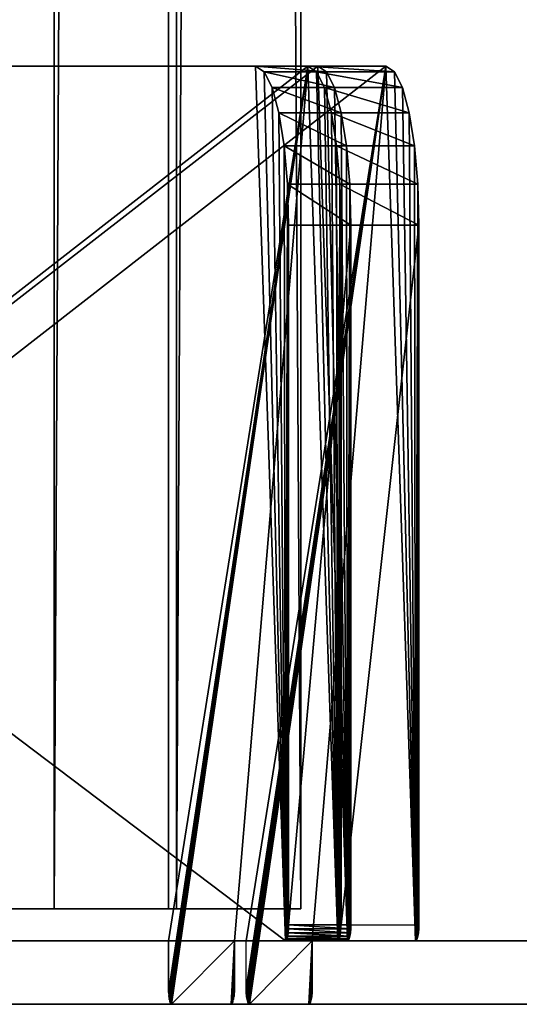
# Model space of a CAD drawing. Extents: x -49 to 1229, y -1056 to 1083.
# Tile 26 of 146: x 559 to 590, y -736 to -674. Entities that reach past the tile are written whole.
import ezdxf

# ---------------------------------------------------------------- set-up
doc = ezdxf.new("R2010")
doc.units = 0
doc.header["$LTSCALE"] = 25.4
doc.layers.get('0').update_dxf_attribs({"color": 13, "linetype": 'CONTINUOUS'})
doc.layers.add('STEEL', color=32, linetype='CONTINUOUS')
doc.layers.add('WOOD', color=32, linetype='CONTINUOUS')

# ---------------------------------------------------------------- blocks, each defined once
blk = doc.blocks.new('LVI293_01_01_03')
at = {"color": 252}
mesh = blk.add_polyface(dxfattribs=at)
corners = [(-4, -2.024, 14.99), (-4, -8.897, -33.222), (-4, -9.789, 16.012), (-4, -7.988, -28.305), (-4, 10.696, -31.759), (-4, 5.211, 11.993), (-4, 11.424, 7.225), (-4, -8.897, -1036.653), (-4, -2.024, -1084.864), (-4, -9.789, -1085.886), (-4, -7.988, -1041.569), (-4, 10.696, -1038.115), (-4, 5.211, -1081.867), (-4, 11.424, -1077.1), (-4, -19.015, -629.139), (-4, -20.289, -968.99), (-4, -20.946, -630.322), (-4, -14.289, -968.99), (-4, -16.868, -628.421), (-4, 23.415, -739.649), (-4, 32.862, -712.971), (-4, 48.068, -689.103), (-4, 68.253, -669.266), (-4, 92.384, -654.479), (-4, 203.822, -597.707), (-4, 359.105, -544.698), (-4, -14.289, -990.99), (-4, 20.211, -767.768), (-4, 9.787, -1033.199), (-4, 16.192, -1070.886), (-4, 19.189, -1063.651), (-4, 20.211, -1055.886), (-4, 119.222, -645.499), (-4, 208.822, -597.707), (-4, 208.822, -616.707), (-4, -20.946, -439.552), (-4, -20.289, -100.884), (-4, -19.015, -440.735), (-4, -20.289, -78.884), (-4, -14.289, -100.884), (-4, -16.868, -441.453), (-4, 23.415, -330.225), (-4, 32.862, -356.903), (-4, 48.068, -380.772), (-4, 68.253, -400.608), (-4, 92.384, -415.395), (-4, 203.822, -472.167), (-4, 359.105, -525.176), (-4, -14.289, -78.884), (-4, 20.211, -302.107), (-4, 9.787, -36.676), (-4, 16.192, 1.012), (-4, 19.189, -6.223), (-4, 20.211, -13.988), (-4, 119.222, -424.375), (-4, 203.822, -453.167), (-4, 208.822, -472.167), (-4, -24.789, 15.012), (-4, -24.533, -433.921), (-4, -24.789, -431.672), (-4, -24.755, 15.271), (-4, -24.655, 15.512), (-4, -24.496, 15.719), (-4, -23.777, -436.056), (-4, -24.289, 15.878), (-4, -24.048, 15.978), (-4, -23.789, 16.012), (-4, -22.56, -437.965), (-4, -24.533, -635.953), (-4, -24.789, -1084.886), (-4, -24.789, -638.202), (-4, -24.755, -1085.145), (-4, -24.655, -1085.386), (-4, -24.496, -1085.594), (-4, -23.777, -633.819), (-4, -24.289, -1085.752), (-4, -24.048, -1085.852), (-4, -23.789, -1085.886), (-4, -20.289, -990.99), (-4, -22.56, -631.909), (-4, 365.128, -518.049), (-4, 366.259, -531.334), (-4, 365.102, -529.172), (-4, 386.647, -522.623), (-4, 366.856, -533.711), (-4, 366.856, -536.163), (-4, 208.822, -453.167), (-4, 402.95, -484.683), (-4, 366.375, -512.18), (-4, 361.414, -525.998), (-4, 363.454, -527.358), (-4, 387.895, -516.754), (-4, 387.895, -553.12), (-4, 402.95, -585.191), (-4, 203.822, -616.707), (-4, 366.375, -557.694), (-4, 361.414, -543.876), (-4, 365.128, -551.826), (-4, 363.454, -542.517), (-4, 365.102, -540.702), (-4, 409.557, -486.894), (-4, 409.557, -582.98), (-4, 415.498, -579.34), (-4, 415.498, -490.535), (-4, 420.468, -574.456), (-4, 420.468, -495.419), (-4, 424.212, -568.579), (-4, 424.212, -501.295), (-4, 426.538, -562.011), (-4, 426.538, -507.863), (-4, 427.327, -555.088), (-4, 427.327, -514.786), (-4, 366.259, -538.541), (-4, 386.647, -547.252)]
mesh.append_faces([[corners[k] for k in face] for face in [(30, 27, 31), (49, 52, 53), (57, 58, 59), (68, 69, 70), (110, 109, 111)]], dxfattribs={"vtx0": -1, "color": 252})
mesh.append_faces([[corners[k] for k in face] for face in [(0, 1, 2), (1, 0, 3), (3, 0, 4), (8, 11, 12), (12, 11, 13), (14, 15, 16), (15, 14, 17), (19, 18, 20), (20, 18, 21), (21, 18, 22), (22, 18, 23), (17, 19, 26), (7, 27, 28), (28, 27, 11), (13, 27, 29), (29, 27, 30), (23, 24, 32), (24, 25, 33), (33, 25, 34), (35, 36, 37), (36, 35, 38), (37, 39, 40), (40, 46, 47), (41, 48, 49), (46, 54, 55), (58, 62, 63), (63, 38, 67), (67, 38, 35), (38, 2, 48), (69, 68, 71), (71, 68, 72), (72, 68, 73), (73, 74, 75), (75, 74, 76), (76, 74, 77), (77, 78, 9), (78, 16, 15), (81, 83, 84), (84, 83, 85), (86, 87, 56), (47, 88, 89), (89, 80, 90), (90, 80, 82), (88, 87, 91), (32, 34, 93), (34, 32, 94), (94, 32, 24), (95, 96, 97), (93, 100, 101), (101, 100, 102), (102, 103, 104), (104, 105, 106), (106, 107, 108), (108, 109, 110), (112, 97, 99), (97, 112, 113), (113, 91, 92)]], dxfattribs={"vtx0": -1, "vtx1": -1, "color": 252})
mesh.append_faces([[corners[k] for k in face] for face in [(17, 18, 19), (23, 18, 24), (26, 27, 7), (26, 7, 9), (11, 27, 13), (40, 39, 41), (40, 45, 46), (49, 48, 1), (1, 48, 2), (49, 4, 6), (63, 66, 38), (77, 74, 78), (56, 87, 88), (56, 88, 47), (91, 87, 92), (93, 34, 95), (95, 34, 25), (93, 92, 87), (113, 85, 83)]], dxfattribs={"vtx0": -1, "vtx1": -1, "vtx2": -1, "color": 252})
mesh.append_faces([[corners[k] for k in face] for face in [(4, 0, 5), (4, 5, 6), (7, 8, 9), (8, 7, 10), (8, 10, 11), (17, 14, 18), (24, 18, 25), (26, 19, 27), (37, 36, 39), (40, 41, 42), (40, 42, 43), (40, 43, 44), (40, 44, 45), (41, 39, 48), (49, 1, 50), (49, 50, 4), (49, 6, 51), (49, 51, 52), (46, 45, 54), (47, 46, 56), (58, 57, 60), (58, 60, 61), (58, 61, 62), (63, 62, 64), (63, 64, 65), (63, 65, 66), (38, 66, 2), (73, 68, 74), (78, 74, 79), (78, 79, 16), (9, 78, 26), (80, 81, 82), (81, 80, 83), (54, 86, 55), (86, 54, 87), (89, 88, 80), (95, 25, 96), (97, 96, 98), (97, 98, 99), (93, 95, 92), (93, 87, 100), (102, 100, 103), (104, 103, 105), (106, 105, 107), (108, 107, 109), (113, 112, 85), (113, 83, 91)]], dxfattribs={"vtx0": -1, "vtx2": -1, "color": 252})
mesh = blk.add_polyface(dxfattribs=at)
corners = [(0, -2.024, -1084.864), (0, -8.897, -1036.653), (0, -9.789, -1085.886), (0, -7.988, -1041.569), (0, 10.696, -1038.115), (0, 5.211, -1081.867), (0, 11.424, -1077.1), (0, -8.897, -33.222), (0, -2.024, 14.99), (0, -9.789, 16.012), (0, -7.988, -28.305), (0, 10.696, -31.759), (0, 5.211, 11.993), (0, 11.424, 7.225), (0, -19.015, -440.735), (0, -20.289, -100.884), (0, -20.946, -439.552), (0, -14.289, -100.884), (0, -16.868, -441.453), (0, 23.415, -330.225), (0, 32.862, -356.903), (0, 48.068, -380.772), (0, 68.253, -400.608), (0, 92.384, -415.395), (0, 203.822, -472.167), (0, 359.105, -525.176), (0, -14.289, -78.884), (0, 20.211, -302.107), (0, 9.787, -36.676), (0, 16.192, 1.012), (0, 19.189, -6.223), (0, 20.211, -13.988), (0, 119.222, -424.375), (0, 208.822, -472.167), (0, 208.822, -453.167), (0, -20.946, -630.322), (0, -20.289, -968.99), (0, -19.015, -629.139), (0, -20.289, -990.99), (0, -14.289, -968.99), (0, -16.868, -628.421), (0, 23.415, -739.649), (0, 32.862, -712.971), (0, 48.068, -689.103), (0, 68.253, -669.266), (0, 92.384, -654.479), (0, 203.822, -597.707), (0, 359.105, -544.698), (0, -14.289, -990.99), (0, 20.211, -767.768), (0, 9.787, -1033.199), (0, 16.192, -1070.886), (0, 19.189, -1063.651), (0, 20.211, -1055.886), (0, 119.222, -645.499), (0, 203.822, -616.707), (0, 208.822, -597.707), (0, -24.789, -1084.886), (0, -24.533, -635.953), (0, -24.789, -638.202), (0, -24.755, -1085.145), (0, -24.655, -1085.386), (0, -24.496, -1085.594), (0, -23.777, -633.819), (0, -24.289, -1085.752), (0, -24.048, -1085.852), (0, -23.789, -1085.886), (0, -22.56, -631.909), (0, -24.533, -433.921), (0, -24.789, 15.012), (0, -24.789, -431.672), (0, -24.755, 15.271), (0, -24.655, 15.512), (0, -24.496, 15.719), (0, -23.777, -436.056), (0, -24.289, 15.878), (0, -24.048, 15.978), (0, -23.789, 16.012), (0, -20.289, -78.884), (0, -22.56, -437.965), (0, 365.128, -551.826), (0, 366.259, -538.541), (0, 365.102, -540.702), (0, 386.647, -547.252), (0, 366.856, -536.163), (0, 366.856, -533.711), (0, 208.822, -616.707), (0, 402.95, -585.191), (0, 366.375, -557.694), (0, 361.414, -543.876), (0, 363.454, -542.517), (0, 387.895, -553.12), (0, 387.895, -516.754), (0, 402.95, -484.683), (0, 203.822, -453.167), (0, 366.375, -512.18), (0, 361.414, -525.998), (0, 365.128, -518.049), (0, 363.454, -527.358), (0, 365.102, -529.172), (0, 409.557, -582.98), (0, 409.557, -486.894), (0, 415.498, -579.34), (0, 415.498, -490.535), (0, 420.468, -574.456), (0, 420.468, -495.419), (0, 424.212, -568.579), (0, 424.212, -501.295), (0, 426.538, -562.011), (0, 426.538, -507.863), (0, 427.327, -555.088), (0, 427.327, -514.786), (0, 366.259, -531.334), (0, 386.647, -522.623)]
mesh.append_faces([[corners[k] for k in face] for face in [(30, 27, 31), (49, 52, 53), (57, 58, 59), (68, 69, 70), (109, 110, 111)]], dxfattribs={"vtx0": -1, "color": 252})
mesh.append_faces([[corners[k] for k in face] for face in [(0, 1, 2), (1, 0, 3), (3, 0, 4), (8, 11, 12), (12, 11, 13), (14, 15, 16), (15, 14, 17), (19, 18, 20), (20, 18, 21), (21, 18, 22), (22, 18, 23), (17, 19, 26), (7, 27, 28), (28, 27, 11), (13, 27, 29), (29, 27, 30), (23, 24, 32), (24, 25, 33), (33, 25, 34), (35, 36, 37), (36, 35, 38), (37, 39, 40), (40, 46, 47), (41, 48, 49), (46, 54, 55), (58, 62, 63), (63, 38, 67), (67, 38, 35), (38, 2, 48), (69, 68, 71), (71, 68, 72), (72, 68, 73), (73, 74, 75), (75, 74, 76), (76, 74, 77), (77, 78, 9), (78, 16, 15), (81, 83, 84), (84, 83, 85), (86, 87, 56), (47, 88, 89), (89, 80, 90), (90, 80, 82), (88, 87, 91), (32, 34, 93), (34, 32, 94), (94, 32, 24), (95, 96, 97), (93, 100, 101), (101, 102, 103), (103, 104, 105), (105, 106, 107), (107, 108, 109), (112, 97, 99), (97, 112, 113), (113, 91, 92)]], dxfattribs={"vtx0": -1, "vtx1": -1, "color": 252})
mesh.append_faces([[corners[k] for k in face] for face in [(17, 18, 19), (23, 18, 24), (26, 27, 7), (26, 7, 9), (11, 27, 13), (40, 39, 41), (40, 45, 46), (49, 48, 1), (1, 48, 2), (49, 4, 6), (63, 66, 38), (77, 74, 78), (56, 87, 88), (56, 88, 47), (91, 87, 92), (93, 34, 95), (95, 34, 25), (93, 92, 87), (113, 85, 83)]], dxfattribs={"vtx0": -1, "vtx1": -1, "vtx2": -1, "color": 252})
mesh.append_faces([[corners[k] for k in face] for face in [(4, 0, 5), (4, 5, 6), (7, 8, 9), (8, 7, 10), (8, 10, 11), (17, 14, 18), (24, 18, 25), (26, 19, 27), (37, 36, 39), (40, 41, 42), (40, 42, 43), (40, 43, 44), (40, 44, 45), (41, 39, 48), (49, 1, 50), (49, 50, 4), (49, 6, 51), (49, 51, 52), (46, 45, 54), (47, 46, 56), (58, 57, 60), (58, 60, 61), (58, 61, 62), (63, 62, 64), (63, 64, 65), (63, 65, 66), (38, 66, 2), (73, 68, 74), (78, 74, 79), (78, 79, 16), (9, 78, 26), (80, 81, 82), (81, 80, 83), (54, 86, 55), (86, 54, 87), (89, 88, 80), (95, 25, 96), (97, 96, 98), (97, 98, 99), (93, 95, 92), (93, 87, 100), (101, 100, 102), (103, 102, 104), (105, 104, 106), (107, 106, 108), (109, 108, 110), (113, 112, 85), (113, 83, 91)]], dxfattribs={"vtx0": -1, "vtx2": -1, "color": 252})
blk = doc.blocks.new('LVI293_01_01_07')
at = {"color": 0}
for p, q in [((459.278, 433.12, -43.539), (459.207, 432.787, -46.127)), ((459.278, 433.12, -43.539), (459.207, 432.787, -46.127)), ((459.278, 433.12, 0.461), (459.278, 433.12, -43.539)), ((459.278, 433.12, -43.539), (464.168, 432.08, -43.539)), ((459.278, 433.12, 0.461), (459.278, 433.12, -43.539)), ((459.278, 433.12, -43.539), (464.168, 432.08, -43.539)), ((459.207, 432.787, -46.127), (458.999, 431.81, -48.539)), ((459.207, 432.787, -46.127), (458.999, 431.81, -48.539)), ((464.168, 432.08, -43.539), (459.207, 432.787, -46.127)), ((464.168, 432.08, -43.539), (459.207, 432.787, -46.127)), ((464.098, 431.747, -46.127), (459.207, 432.787, -46.127)), ((464.098, 431.747, -46.127), (459.207, 432.787, -46.127)), ((458.999, 431.81, -48.539), (458.669, 430.255, -50.61)), ((458.999, 431.81, -48.539), (458.669, 430.255, -50.61)), ((464.098, 431.747, -46.127), (458.999, 431.81, -48.539)), ((464.098, 431.747, -46.127), (458.999, 431.81, -48.539)), ((463.89, 430.77, -48.539), (458.999, 431.81, -48.539)), ((463.89, 430.77, -48.539), (458.999, 431.81, -48.539)), ((463.89, 430.77, -48.539), (464.098, 431.747, -46.127)), ((463.89, 430.77, -48.539), (464.098, 431.747, -46.127)), ((464.098, 431.747, -46.127), (464.168, 432.08, -43.539)), ((464.098, 431.747, -46.127), (464.168, 432.08, -43.539)), ((464.168, 432.08, -43.539), (464.168, 432.08, 0.461)), ((464.168, 432.08, -43.539), (464.168, 432.08, 0.461)), ((463.89, 430.77, -48.539), (458.669, 430.255, -50.61)), ((463.89, 430.77, -48.539), (458.669, 430.255, -50.61)), ((463.559, 429.215, -50.61), (463.89, 430.77, -48.539)), ((463.559, 429.215, -50.61), (463.89, 430.77, -48.539)), ((458.669, 430.255, -50.61), (458.238, 428.229, -52.2)), ((458.669, 430.255, -50.61), (458.238, 428.229, -52.2)), ((463.559, 429.215, -50.61), (458.669, 430.255, -50.61)), ((463.559, 429.215, -50.61), (458.669, 430.255, -50.61)), ((463.559, 429.215, -50.61), (458.238, 428.229, -52.2)), ((463.559, 429.215, -50.61), (458.238, 428.229, -52.2)), ((463.129, 427.19, -52.2), (463.559, 429.215, -50.61)), ((463.129, 427.19, -52.2), (463.559, 429.215, -50.61)), ((458.238, 428.229, -52.2), (457.737, 425.87, -53.199)), ((458.238, 428.229, -52.2), (457.737, 425.87, -53.199)), ((463.129, 427.19, -52.2), (458.238, 428.229, -52.2)), ((463.129, 427.19, -52.2), (458.238, 428.229, -52.2)), ((463.129, 427.19, -52.2), (457.737, 425.87, -53.199)), ((463.129, 427.19, -52.2), (457.737, 425.87, -53.199)), ((462.627, 424.831, -53.199), (463.129, 427.19, -52.2)), ((462.627, 424.831, -53.199), (463.129, 427.19, -52.2)), ((457.737, 425.87, -53.199), (457.199, 423.338, -53.539)), ((457.737, 425.87, -53.199), (457.199, 423.338, -53.539)), ((462.627, 424.831, -53.199), (457.737, 425.87, -53.199)), ((462.627, 424.831, -53.199), (457.737, 425.87, -53.199)), ((462.627, 424.831, -53.199), (457.199, 423.338, -53.539)), ((462.627, 424.831, -53.199), (457.199, 423.338, -53.539)), ((462.089, 422.299, -53.539), (462.627, 424.831, -53.199)), ((462.089, 422.299, -53.539), (462.627, 424.831, -53.199)), ((457.199, 423.338, -53.539), (386.6, 91.199, -53.539)), ((457.199, 423.338, -53.539), (386.6, 91.199, -53.539)), ((462.089, 422.299, -53.539), (457.199, 423.338, -53.539)), ((462.089, 422.299, -53.539), (457.199, 423.338, -53.539)), ((391.491, 90.16, -53.539), (462.089, 422.299, -53.539)), ((391.491, 90.16, -53.539), (462.089, 422.299, -53.539))]:
    blk.add_line(p, q, dxfattribs=at)
at = {"color": 252}
mesh = blk.add_polyface(dxfattribs=at)
corners = [(448.427, 382.072, 4.72), (448.42, 382.039, 1.461), (448.42, 382.039, 4.461), (386.6, 91.199, 1.461), (457.199, 423.338, -53.539), (386.6, 91.199, -53.539), (448.448, 382.17, 4.961), (448.481, 382.325, 5.168), (448.524, 382.528, 5.327), (448.574, 382.764, 5.427), (448.628, 383.017, 5.461), (452.578, 401.601, 1.461), (452.37, 400.623, 5.461), (452.424, 400.877, 5.427), (452.474, 401.112, 5.327), (452.517, 401.315, 5.168), (452.55, 401.47, 4.961), (452.571, 401.568, 4.72), (452.578, 401.601, 4.461), (459.07, 432.142, 1.461), (457.737, 425.87, -53.199), (458.238, 428.229, -52.2), (458.669, 430.255, -50.61), (458.999, 431.81, -48.539), (459.207, 432.787, -46.127), (459.124, 432.395, 1.427), (459.174, 432.631, 1.327), (459.217, 432.833, 1.168), (459.278, 433.12, -43.539), (459.25, 432.989, 0.961), (459.271, 433.087, 0.72), (459.278, 433.12, 0.461)]
mesh.append_faces([[corners[k] for k in face] for face in [(0, 1, 2), (3, 4, 5), (11, 17, 18), (28, 30, 31)]], dxfattribs={"vtx0": -1, "color": 252})
mesh.append_faces([[corners[k] for k in face] for face in [(4, 19, 20), (20, 19, 21), (21, 19, 22), (22, 19, 23), (23, 19, 24), (24, 27, 28)]], dxfattribs={"vtx0": -1, "vtx1": -1, "color": 252})
mesh.append_faces([[corners[k] for k in face] for face in [(4, 1, 0), (4, 10, 11)]], dxfattribs={"vtx0": -1, "vtx1": -1, "vtx2": -1, "color": 252})
mesh.append_faces([[corners[k] for k in face] for face in [(4, 3, 1), (4, 0, 6), (4, 6, 7), (4, 7, 8), (4, 8, 9), (4, 9, 10), (11, 10, 12), (11, 12, 13), (11, 13, 14), (11, 14, 15), (11, 15, 16), (11, 16, 17), (4, 11, 19), (24, 19, 25), (24, 25, 26), (24, 26, 27), (28, 27, 29), (28, 29, 30)]], dxfattribs={"vtx0": -1, "vtx2": -1, "color": 252})
mesh = blk.add_polyface(dxfattribs=at)
corners = [(464.168, 432.08, -43.539), (459.207, 432.787, -46.127), (459.278, 433.12, -43.539)]
mesh.append_faces([[corners[k] for k in face] for face in [(0, 1, 2)]], dxfattribs={"color": 252})
mesh = blk.add_polyface(dxfattribs=at)
corners = [(459.278, 433.12, 0.461), (464.168, 432.08, -43.539), (459.278, 433.12, -43.539), (464.168, 432.08, 0.461)]
mesh.append_faces([[corners[k] for k in face] for face in [(0, 1, 2), (1, 0, 3)]], dxfattribs={"vtx0": -1, "color": 252})
mesh = blk.add_polyface(dxfattribs=at)
corners = [(464.098, 431.747, -46.127), (458.999, 431.81, -48.539), (459.207, 432.787, -46.127)]
mesh.append_faces([[corners[k] for k in face] for face in [(0, 1, 2)]], dxfattribs={"color": 252})
mesh = blk.add_polyface(dxfattribs=at)
corners = [(464.168, 432.08, -43.539), (464.098, 431.747, -46.127), (459.207, 432.787, -46.127)]
mesh.append_faces([[corners[k] for k in face] for face in [(0, 1, 2)]], dxfattribs={"color": 252})
mesh = blk.add_polyface(dxfattribs=at)
corners = [(462.089, 422.299, -53.539), (391.491, 90.16, 1.461), (391.491, 90.16, -53.539), (453.311, 380.999, 1.461), (453.311, 380.999, 4.461), (453.318, 381.032, 4.72), (453.339, 381.13, 4.961), (453.372, 381.285, 5.168), (453.415, 381.488, 5.327), (453.465, 381.724, 5.427), (453.519, 381.977, 5.461), (457.469, 400.562, 1.461), (457.261, 399.584, 5.461), (457.315, 399.837, 5.427), (457.365, 400.073, 5.327), (457.408, 400.275, 5.168), (457.441, 400.431, 4.961), (457.462, 400.529, 4.72), (463.961, 431.102, 1.461), (462.627, 424.831, -53.199), (463.129, 427.19, -52.2), (463.559, 429.215, -50.61), (463.89, 430.77, -48.539), (464.098, 431.747, -46.127), (464.014, 431.355, 1.427), (464.064, 431.591, 1.327), (464.108, 431.794, 1.168), (464.168, 432.08, -43.539), (464.141, 431.949, 0.961), (464.161, 432.047, 0.72), (464.168, 432.08, 0.461), (457.469, 400.562, 4.461)]
mesh.append_faces([[corners[k] for k in face] for face in [(0, 1, 2), (29, 27, 30)]], dxfattribs={"vtx0": -1, "color": 252})
mesh.append_faces([[corners[k] for k in face] for face in [(1, 0, 3), (3, 0, 4), (4, 0, 5), (5, 0, 6), (6, 0, 7), (7, 0, 8), (8, 0, 9), (9, 0, 10), (10, 11, 12), (12, 11, 13), (13, 11, 14), (14, 11, 15), (15, 11, 16), (16, 11, 17), (11, 0, 18), (18, 23, 24), (24, 23, 25), (25, 23, 26), (26, 27, 28), (28, 27, 29)]], dxfattribs={"vtx0": -1, "vtx1": -1, "color": 252})
mesh.append_faces([[corners[k] for k in face] for face in [(10, 0, 11)]], dxfattribs={"vtx0": -1, "vtx1": -1, "vtx2": -1, "color": 252})
mesh.append_faces([[corners[k] for k in face] for face in [(18, 0, 19), (18, 19, 20), (18, 20, 21), (18, 21, 22), (18, 22, 23), (26, 23, 27)]], dxfattribs={"vtx0": -1, "vtx2": -1, "color": 252})
mesh.append_faces([[corners[k] for k in face] for face in [(31, 17, 11)]], dxfattribs={"vtx1": -1, "color": 252})
mesh = blk.add_polyface(dxfattribs=at)
corners = [(463.89, 430.77, -48.539), (458.669, 430.255, -50.61), (458.999, 431.81, -48.539)]
mesh.append_faces([[corners[k] for k in face] for face in [(0, 1, 2)]], dxfattribs={"color": 252})
mesh = blk.add_polyface(dxfattribs=at)
corners = [(464.098, 431.747, -46.127), (463.89, 430.77, -48.539), (458.999, 431.81, -48.539)]
mesh.append_faces([[corners[k] for k in face] for face in [(0, 1, 2)]], dxfattribs={"color": 252})
mesh = blk.add_polyface(dxfattribs=at)
corners = [(463.89, 430.77, -48.539), (463.559, 429.215, -50.61), (458.669, 430.255, -50.61)]
mesh.append_faces([[corners[k] for k in face] for face in [(0, 1, 2)]], dxfattribs={"color": 252})
mesh = blk.add_polyface(dxfattribs=at)
corners = [(463.559, 429.215, -50.61), (458.238, 428.229, -52.2), (458.669, 430.255, -50.61)]
mesh.append_faces([[corners[k] for k in face] for face in [(0, 1, 2)]], dxfattribs={"color": 252})
mesh = blk.add_polyface(dxfattribs=at)
corners = [(463.559, 429.215, -50.61), (463.129, 427.19, -52.2), (458.238, 428.229, -52.2)]
mesh.append_faces([[corners[k] for k in face] for face in [(0, 1, 2)]], dxfattribs={"color": 252})
mesh = blk.add_polyface(dxfattribs=at)
corners = [(463.129, 427.19, -52.2), (457.737, 425.87, -53.199), (458.238, 428.229, -52.2)]
mesh.append_faces([[corners[k] for k in face] for face in [(0, 1, 2)]], dxfattribs={"color": 252})
mesh = blk.add_polyface(dxfattribs=at)
corners = [(463.129, 427.19, -52.2), (462.627, 424.831, -53.199), (457.737, 425.87, -53.199)]
mesh.append_faces([[corners[k] for k in face] for face in [(0, 1, 2)]], dxfattribs={"color": 252})
mesh = blk.add_polyface(dxfattribs=at)
corners = [(462.627, 424.831, -53.199), (457.199, 423.338, -53.539), (457.737, 425.87, -53.199)]
mesh.append_faces([[corners[k] for k in face] for face in [(0, 1, 2)]], dxfattribs={"color": 252})
mesh = blk.add_polyface(dxfattribs=at)
corners = [(462.627, 424.831, -53.199), (462.089, 422.299, -53.539), (457.199, 423.338, -53.539)]
mesh.append_faces([[corners[k] for k in face] for face in [(0, 1, 2)]], dxfattribs={"color": 252})
mesh = blk.add_polyface(dxfattribs=at)
corners = [(457.199, 423.338, -53.539), (391.491, 90.16, -53.539), (386.6, 91.199, -53.539), (462.089, 422.299, -53.539)]
mesh.append_faces([[corners[k] for k in face] for face in [(0, 1, 2), (1, 0, 3)]], dxfattribs={"vtx0": -1, "color": 252})
blk = doc.blocks.new('LVI293_01_01')
at = {"color": 0}
blk.add_blockref('LVI293_01_01_03', (-342.668, 433.909, 366.284), dxfattribs=at)
at = {"color": 0, "extrusion": (-1, 2.99569e-16, -1.70112e-16), "rotation": 90.0000000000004}
blk.add_blockref('LVI293_01_01_07', (-419.12, -639.134, 341.208), dxfattribs=at)
blk = doc.blocks.new('LVI293_01_03_03')
at = {"color": 0}
for p, q in [((459.833, 434.372, -47.539), (459.762, 434.039, -50.127)), ((459.833, 434.372, -47.539), (459.762, 434.039, -50.127)), ((459.772, 434.086, -2.832), (459.805, 434.241, -3.039)), ((459.772, 434.086, -2.832), (459.805, 434.241, -3.039)), ((459.805, 434.241, -3.039), (459.826, 434.339, -3.28)), ((459.805, 434.241, -3.039), (459.826, 434.339, -3.28)), ((463.685, 433.254, -2.832), (459.805, 434.241, -3.039)), ((463.685, 433.254, -2.832), (459.805, 434.241, -3.039)), ((463.718, 433.41, -3.039), (459.805, 434.241, -3.039)), ((463.718, 433.41, -3.039), (459.805, 434.241, -3.039)), ((459.826, 434.339, -3.28), (459.833, 434.372, -3.539)), ((459.826, 434.339, -3.28), (459.833, 434.372, -3.539)), ((463.718, 433.41, -3.039), (459.826, 434.339, -3.28)), ((463.718, 433.41, -3.039), (459.826, 434.339, -3.28)), ((463.739, 433.507, -3.28), (459.826, 434.339, -3.28)), ((463.739, 433.507, -3.28), (459.826, 434.339, -3.28)), ((459.833, 434.372, -3.539), (459.833, 434.372, -47.539)), ((459.833, 434.372, -47.539), (463.746, 433.541, -47.539)), ((459.833, 434.372, -3.539), (459.833, 434.372, -47.539)), ((459.833, 434.372, -3.539), (463.746, 433.541, -3.539)), ((459.833, 434.372, -47.539), (463.746, 433.541, -47.539)), ((463.739, 433.507, -3.28), (459.833, 434.372, -3.539)), ((463.739, 433.507, -3.28), (459.833, 434.372, -3.539)), ((459.833, 434.372, -3.539), (463.746, 433.541, -3.539)), ((459.762, 434.039, -50.127), (459.555, 433.062, -52.539)), ((459.762, 434.039, -50.127), (459.555, 433.062, -52.539)), ((459.625, 433.394, -2.539), (459.679, 433.647, -2.573)), ((459.625, 433.394, -2.539), (459.679, 433.647, -2.573)), ((459.679, 433.647, -2.573), (459.729, 433.883, -2.673)), ((459.679, 433.647, -2.573), (459.729, 433.883, -2.673)), ((463.538, 432.563, -2.539), (459.679, 433.647, -2.573)), ((463.538, 432.563, -2.539), (459.679, 433.647, -2.573)), ((463.592, 432.816, -2.573), (459.679, 433.647, -2.573)), ((463.592, 432.816, -2.573), (459.679, 433.647, -2.573)), ((459.729, 433.883, -2.673), (459.772, 434.086, -2.832)), ((459.729, 433.883, -2.673), (459.772, 434.086, -2.832)), ((463.592, 432.816, -2.573), (459.729, 433.883, -2.673)), ((463.592, 432.816, -2.573), (459.729, 433.883, -2.673)), ((463.642, 433.052, -2.673), (459.729, 433.883, -2.673)), ((463.642, 433.052, -2.673), (459.729, 433.883, -2.673)), ((459.762, 434.039, -50.127), (463.675, 433.207, -50.127)), ((459.762, 434.039, -50.127), (463.675, 433.207, -50.127)), ((459.762, 434.039, -50.127), (463.746, 433.541, -47.539)), ((459.762, 434.039, -50.127), (463.746, 433.541, -47.539)), ((463.642, 433.052, -2.673), (459.772, 434.086, -2.832)), ((463.642, 433.052, -2.673), (459.772, 434.086, -2.832)), ((463.685, 433.254, -2.832), (459.772, 434.086, -2.832)), ((463.685, 433.254, -2.832), (459.772, 434.086, -2.832)), ((463.675, 433.207, -50.127), (463.746, 433.541, -47.539)), ((463.675, 433.207, -50.127), (463.746, 433.541, -47.539)), ((463.739, 433.507, -3.28), (463.718, 433.41, -3.039)), ((463.739, 433.507, -3.28), (463.718, 433.41, -3.039)), ((463.746, 433.541, -3.539), (463.739, 433.507, -3.28)), ((463.746, 433.541, -3.539), (463.739, 433.507, -3.28)), ((463.746, 433.541, -47.539), (463.746, 433.541, -3.539)), ((463.746, 433.541, -47.539), (463.746, 433.541, -3.539)), ((386.948, 91.473, -2.539), (459.625, 433.394, -2.539)), ((386.948, 91.473, -2.539), (459.625, 433.394, -2.539)), ((459.555, 433.062, -52.539), (459.224, 431.507, -54.61)), ((459.555, 433.062, -52.539), (459.224, 431.507, -54.61)), ((459.555, 433.062, -52.539), (463.675, 433.207, -50.127)), ((459.555, 433.062, -52.539), (463.675, 433.207, -50.127)), ((459.555, 433.062, -52.539), (463.467, 432.23, -52.539)), ((459.555, 433.062, -52.539), (463.467, 432.23, -52.539)), ((463.538, 432.563, -2.539), (459.625, 433.394, -2.539)), ((463.538, 432.563, -2.539), (459.625, 433.394, -2.539)), ((463.467, 432.23, -52.539), (463.675, 433.207, -50.127)), ((463.467, 432.23, -52.539), (463.675, 433.207, -50.127)), ((463.642, 433.052, -2.673), (463.592, 432.816, -2.573)), ((463.642, 433.052, -2.673), (463.592, 432.816, -2.573)), ((463.685, 433.254, -2.832), (463.642, 433.052, -2.673)), ((463.685, 433.254, -2.832), (463.642, 433.052, -2.673)), ((463.718, 433.41, -3.039), (463.685, 433.254, -2.832)), ((463.718, 433.41, -3.039), (463.685, 433.254, -2.832)), ((463.538, 432.563, -2.539), (390.86, 90.642, -2.539)), ((463.538, 432.563, -2.539), (390.86, 90.642, -2.539)), ((463.592, 432.816, -2.573), (463.538, 432.563, -2.539)), ((463.592, 432.816, -2.573), (463.538, 432.563, -2.539)), ((459.224, 431.507, -54.61), (463.467, 432.23, -52.539)), ((459.224, 431.507, -54.61), (463.467, 432.23, -52.539)), ((463.137, 430.676, -54.61), (463.467, 432.23, -52.539)), ((463.137, 430.676, -54.61), (463.467, 432.23, -52.539)), ((459.224, 431.507, -54.61), (458.794, 429.482, -56.2)), ((459.224, 431.507, -54.61), (458.794, 429.482, -56.2)), ((459.224, 431.507, -54.61), (463.137, 430.676, -54.61)), ((459.224, 431.507, -54.61), (463.137, 430.676, -54.61)), ((458.794, 429.482, -56.2), (463.137, 430.676, -54.61)), ((458.794, 429.482, -56.2), (463.137, 430.676, -54.61)), ((462.706, 428.65, -56.2), (463.137, 430.676, -54.61)), ((462.706, 428.65, -56.2), (463.137, 430.676, -54.61)), ((458.794, 429.482, -56.2), (458.292, 427.122, -57.199)), ((458.794, 429.482, -56.2), (458.292, 427.122, -57.199)), ((458.794, 429.482, -56.2), (462.706, 428.65, -56.2)), ((458.794, 429.482, -56.2), (462.706, 428.65, -56.2)), ((458.292, 427.122, -57.199), (462.706, 428.65, -56.2)), ((458.292, 427.122, -57.199), (462.706, 428.65, -56.2)), ((462.205, 426.291, -57.199), (462.706, 428.65, -56.2)), ((462.205, 426.291, -57.199), (462.706, 428.65, -56.2)), ((458.292, 427.122, -57.199), (457.754, 424.591, -57.539)), ((458.292, 427.122, -57.199), (457.754, 424.591, -57.539)), ((458.292, 427.122, -57.199), (462.205, 426.291, -57.199)), ((458.292, 427.122, -57.199), (462.205, 426.291, -57.199)), ((457.754, 424.591, -57.539), (462.205, 426.291, -57.199)), ((457.754, 424.591, -57.539), (462.205, 426.291, -57.199)), ((461.667, 423.759, -57.539), (462.205, 426.291, -57.199)), ((461.667, 423.759, -57.539), (462.205, 426.291, -57.199)), ((457.754, 424.591, -57.539), (386.948, 91.473, -57.539)), ((457.754, 424.591, -57.539), (386.948, 91.473, -57.539)), ((461.667, 423.759, -57.539), (457.754, 424.591, -57.539)), ((461.667, 423.759, -57.539), (457.754, 424.591, -57.539)), ((390.86, 90.642, -57.539), (461.667, 423.759, -57.539)), ((390.86, 90.642, -57.539), (461.667, 423.759, -57.539))]:
    blk.add_line(p, q, dxfattribs=at)
at = {"color": 254}
mesh = blk.add_polyface(dxfattribs=at)
corners = [(459.625, 433.394, -2.539), (386.948, 91.473, -57.539), (386.948, 91.473, -2.539), (457.754, 424.591, -57.539), (458.292, 427.122, -57.199), (458.794, 429.482, -56.2), (459.224, 431.507, -54.61), (459.555, 433.062, -52.539), (459.762, 434.039, -50.127), (459.679, 433.647, -2.573), (459.729, 433.883, -2.673), (459.772, 434.086, -2.832), (459.833, 434.372, -47.539), (459.805, 434.241, -3.039), (459.826, 434.339, -3.28), (459.833, 434.372, -3.539)]
mesh.append_faces([[corners[k] for k in face] for face in [(0, 1, 2), (12, 14, 15)]], dxfattribs={"vtx0": -1, "color": 254})
mesh.append_faces([[corners[k] for k in face] for face in [(1, 0, 3), (3, 0, 4), (4, 0, 5), (5, 0, 6), (6, 0, 7), (7, 0, 8), (8, 11, 12)]], dxfattribs={"vtx0": -1, "vtx1": -1, "color": 254})
mesh.append_faces([[corners[k] for k in face] for face in [(8, 0, 9), (8, 9, 10), (8, 10, 11), (12, 11, 13), (12, 13, 14)]], dxfattribs={"vtx0": -1, "vtx2": -1, "color": 254})
mesh = blk.add_polyface(dxfattribs=at)
corners = [(463.746, 433.541, -47.539), (459.762, 434.039, -50.127), (459.833, 434.372, -47.539)]
mesh.append_faces([[corners[k] for k in face] for face in [(0, 1, 2)]], dxfattribs={"color": 254})
mesh = blk.add_polyface(dxfattribs=at)
corners = [(463.685, 433.254, -2.832), (459.805, 434.241, -3.039), (459.772, 434.086, -2.832)]
mesh.append_faces([[corners[k] for k in face] for face in [(0, 1, 2)]], dxfattribs={"color": 254})
mesh = blk.add_polyface(dxfattribs=at)
corners = [(463.718, 433.41, -3.039), (459.826, 434.339, -3.28), (459.805, 434.241, -3.039)]
mesh.append_faces([[corners[k] for k in face] for face in [(0, 1, 2)]], dxfattribs={"color": 254})
mesh = blk.add_polyface(dxfattribs=at)
corners = [(463.685, 433.254, -2.832), (463.718, 433.41, -3.039), (459.805, 434.241, -3.039)]
mesh.append_faces([[corners[k] for k in face] for face in [(0, 1, 2)]], dxfattribs={"color": 254})
mesh = blk.add_polyface(dxfattribs=at)
corners = [(463.739, 433.507, -3.28), (459.833, 434.372, -3.539), (459.826, 434.339, -3.28)]
mesh.append_faces([[corners[k] for k in face] for face in [(0, 1, 2)]], dxfattribs={"color": 254})
mesh = blk.add_polyface(dxfattribs=at)
corners = [(463.718, 433.41, -3.039), (463.739, 433.507, -3.28), (459.826, 434.339, -3.28)]
mesh.append_faces([[corners[k] for k in face] for face in [(0, 1, 2)]], dxfattribs={"color": 254})
mesh = blk.add_polyface(dxfattribs=at)
corners = [(459.833, 434.372, -3.539), (463.746, 433.541, -47.539), (459.833, 434.372, -47.539), (463.746, 433.541, -3.539)]
mesh.append_faces([[corners[k] for k in face] for face in [(0, 1, 2), (1, 0, 3)]], dxfattribs={"vtx0": -1, "color": 254})
mesh = blk.add_polyface(dxfattribs=at)
corners = [(463.739, 433.507, -3.28), (463.746, 433.541, -3.539), (459.833, 434.372, -3.539)]
mesh.append_faces([[corners[k] for k in face] for face in [(0, 1, 2)]], dxfattribs={"color": 254})
mesh = blk.add_polyface(dxfattribs=at)
corners = [(461.667, 423.759, -57.539), (390.86, 90.642, -2.539), (390.86, 90.642, -57.539), (463.538, 432.563, -2.539), (462.205, 426.291, -57.199), (462.706, 428.65, -56.2), (463.137, 430.676, -54.61), (463.467, 432.23, -52.539), (463.675, 433.207, -50.127), (463.592, 432.816, -2.573), (463.642, 433.052, -2.673), (463.685, 433.254, -2.832), (463.746, 433.541, -47.539), (463.718, 433.41, -3.039), (463.739, 433.507, -3.28), (463.746, 433.541, -3.539)]
mesh.append_faces([[corners[k] for k in face] for face in [(0, 1, 2), (14, 12, 15)]], dxfattribs={"vtx0": -1, "color": 254})
mesh.append_faces([[corners[k] for k in face] for face in [(1, 0, 3), (3, 8, 9), (9, 8, 10), (10, 8, 11), (11, 12, 13), (13, 12, 14)]], dxfattribs={"vtx0": -1, "vtx1": -1, "color": 254})
mesh.append_faces([[corners[k] for k in face] for face in [(3, 0, 4), (3, 4, 5), (3, 5, 6), (3, 6, 7), (3, 7, 8), (11, 8, 12)]], dxfattribs={"vtx0": -1, "vtx2": -1, "color": 254})
mesh = blk.add_polyface(dxfattribs=at)
corners = [(459.762, 434.039, -50.127), (463.675, 433.207, -50.127), (459.555, 433.062, -52.539)]
mesh.append_faces([[corners[k] for k in face] for face in [(0, 1, 2)]], dxfattribs={"color": 254})
mesh = blk.add_polyface(dxfattribs=at)
corners = [(463.538, 432.563, -2.539), (459.679, 433.647, -2.573), (459.625, 433.394, -2.539)]
mesh.append_faces([[corners[k] for k in face] for face in [(0, 1, 2)]], dxfattribs={"color": 254})
mesh = blk.add_polyface(dxfattribs=at)
corners = [(463.592, 432.816, -2.573), (459.729, 433.883, -2.673), (459.679, 433.647, -2.573)]
mesh.append_faces([[corners[k] for k in face] for face in [(0, 1, 2)]], dxfattribs={"color": 254})
mesh = blk.add_polyface(dxfattribs=at)
corners = [(463.592, 432.816, -2.573), (459.679, 433.647, -2.573), (463.538, 432.563, -2.539)]
mesh.append_faces([[corners[k] for k in face] for face in [(0, 1, 2)]], dxfattribs={"color": 254})
mesh = blk.add_polyface(dxfattribs=at)
corners = [(463.642, 433.052, -2.673), (459.772, 434.086, -2.832), (459.729, 433.883, -2.673)]
mesh.append_faces([[corners[k] for k in face] for face in [(0, 1, 2)]], dxfattribs={"color": 254})
mesh = blk.add_polyface(dxfattribs=at)
corners = [(463.642, 433.052, -2.673), (459.729, 433.883, -2.673), (463.592, 432.816, -2.573)]
mesh.append_faces([[corners[k] for k in face] for face in [(0, 1, 2)]], dxfattribs={"color": 254})
mesh = blk.add_polyface(dxfattribs=at)
corners = [(463.746, 433.541, -47.539), (463.675, 433.207, -50.127), (459.762, 434.039, -50.127)]
mesh.append_faces([[corners[k] for k in face] for face in [(0, 1, 2)]], dxfattribs={"color": 254})
mesh = blk.add_polyface(dxfattribs=at)
corners = [(463.685, 433.254, -2.832), (459.772, 434.086, -2.832), (463.642, 433.052, -2.673)]
mesh.append_faces([[corners[k] for k in face] for face in [(0, 1, 2)]], dxfattribs={"color": 254})
mesh = blk.add_polyface(dxfattribs=at)
corners = [(390.86, 90.642, -2.539), (459.625, 433.394, -2.539), (386.948, 91.473, -2.539), (463.538, 432.563, -2.539)]
mesh.append_faces([[corners[k] for k in face] for face in [(0, 1, 2), (1, 0, 3)]], dxfattribs={"vtx0": -1, "color": 254})
mesh = blk.add_polyface(dxfattribs=at)
corners = [(459.555, 433.062, -52.539), (463.467, 432.23, -52.539), (459.224, 431.507, -54.61)]
mesh.append_faces([[corners[k] for k in face] for face in [(0, 1, 2)]], dxfattribs={"color": 254})
mesh = blk.add_polyface(dxfattribs=at)
corners = [(463.675, 433.207, -50.127), (463.467, 432.23, -52.539), (459.555, 433.062, -52.539)]
mesh.append_faces([[corners[k] for k in face] for face in [(0, 1, 2)]], dxfattribs={"color": 254})
mesh = blk.add_polyface(dxfattribs=at)
corners = [(463.467, 432.23, -52.539), (463.137, 430.676, -54.61), (459.224, 431.507, -54.61)]
mesh.append_faces([[corners[k] for k in face] for face in [(0, 1, 2)]], dxfattribs={"color": 254})
mesh = blk.add_polyface(dxfattribs=at)
corners = [(463.137, 430.676, -54.61), (458.794, 429.482, -56.2), (459.224, 431.507, -54.61)]
mesh.append_faces([[corners[k] for k in face] for face in [(0, 1, 2)]], dxfattribs={"color": 254})
mesh = blk.add_polyface(dxfattribs=at)
corners = [(463.137, 430.676, -54.61), (462.706, 428.65, -56.2), (458.794, 429.482, -56.2)]
mesh.append_faces([[corners[k] for k in face] for face in [(0, 1, 2)]], dxfattribs={"color": 254})
mesh = blk.add_polyface(dxfattribs=at)
corners = [(462.706, 428.65, -56.2), (458.292, 427.122, -57.199), (458.794, 429.482, -56.2)]
mesh.append_faces([[corners[k] for k in face] for face in [(0, 1, 2)]], dxfattribs={"color": 254})
mesh = blk.add_polyface(dxfattribs=at)
corners = [(462.706, 428.65, -56.2), (462.205, 426.291, -57.199), (458.292, 427.122, -57.199)]
mesh.append_faces([[corners[k] for k in face] for face in [(0, 1, 2)]], dxfattribs={"color": 254})
mesh = blk.add_polyface(dxfattribs=at)
corners = [(462.205, 426.291, -57.199), (457.754, 424.591, -57.539), (458.292, 427.122, -57.199)]
mesh.append_faces([[corners[k] for k in face] for face in [(0, 1, 2)]], dxfattribs={"color": 254})
mesh = blk.add_polyface(dxfattribs=at)
corners = [(462.205, 426.291, -57.199), (461.667, 423.759, -57.539), (457.754, 424.591, -57.539)]
mesh.append_faces([[corners[k] for k in face] for face in [(0, 1, 2)]], dxfattribs={"color": 254})
mesh = blk.add_polyface(dxfattribs=at)
corners = [(457.754, 424.591, -57.539), (390.86, 90.642, -57.539), (386.948, 91.473, -57.539), (461.667, 423.759, -57.539)]
mesh.append_faces([[corners[k] for k in face] for face in [(0, 1, 2), (1, 0, 3)]], dxfattribs={"vtx0": -1, "color": 254})
blk = doc.blocks.new('LVI293_01_02_02')
at = {"color": 0}
for p, q in [((40, 0), (40, 25)), ((40, 0), (40, 25)), ((8.787, 21.213), (4.019, 15)), ((8.787, 21.213), (4.019, 15)), ((4.019, 15), (1.022, 7.765, 1488)), ((4.019, 15), (1.022, 7.765, 1488)), ((4.019, 15), (1.022, 7.765)), ((4.019, 15), (1.022, 7.765)), ((4.019, 15), (4.019, 15, 1488)), ((4.019, 15), (4.019, 15, 1488)), ((1.022, 7.765), (0, 0, 1488)), ((1.022, 7.765), (0, 0, 1488)), ((1.022, 7.765), (0, 0)), ((1.022, 7.765), (0, 0)), ((1.022, 7.765), (1.022, 7.765, 1488)), ((1.022, 7.765), (1.022, 7.765, 1488)), ((0, 0), (40, 0)), ((0, 0, 1488), (0, 0)), ((0, 0, 1488), (0, 0)), ((0, 0), (40, 0)), ((40, 0), (40, 0, 1488)), ((40, 0), (40, 0, 1488))]:
    blk.add_line(p, q, dxfattribs=at)
at = {"color": 7}
mesh = blk.add_polyface(dxfattribs=at)
corners = [(1.022, 7.765), (40, 0), (0, 0), (4.019, 15), (8.787, 21.213), (15, 25.981), (22.235, 28.978), (30, 30), (35, 30), (36.294, 29.83), (37.5, 29.33), (38.536, 28.536), (39.33, 27.5), (39.83, 26.294), (40, 25)]
mesh.append_faces([[corners[k] for k in face] for face in [(0, 1, 2), (1, 13, 14)]], dxfattribs={"vtx0": -1, "color": 7})
mesh.append_faces([[corners[k] for k in face] for face in [(1, 0, 3), (1, 3, 4), (1, 4, 5), (1, 5, 6), (1, 6, 7), (1, 7, 8), (1, 8, 9), (1, 9, 10), (1, 10, 11), (1, 11, 12), (1, 12, 13)]], dxfattribs={"vtx0": -1, "vtx2": -1, "color": 7})
mesh = blk.add_polyface(dxfattribs=at)
corners = [(40, 25), (40, 0, 1488), (40, 0), (40, 25, 1488)]
mesh.append_faces([[corners[k] for k in face] for face in [(0, 1, 2), (1, 0, 3)]], dxfattribs={"vtx0": -1, "color": 7})
mesh = blk.add_polyface(dxfattribs=at)
corners = [(8.787, 21.213), (4.019, 15, 1488), (8.787, 21.213, 1488)]
mesh.append_faces([[corners[k] for k in face] for face in [(0, 1, 2)]], dxfattribs={"color": 7})
mesh = blk.add_polyface(dxfattribs=at)
corners = [(8.787, 21.213), (4.019, 15), (4.019, 15, 1488)]
mesh.append_faces([[corners[k] for k in face] for face in [(0, 1, 2)]], dxfattribs={"color": 7})
mesh = blk.add_polyface(dxfattribs=at)
corners = [(4.019, 15), (1.022, 7.765, 1488), (4.019, 15, 1488)]
mesh.append_faces([[corners[k] for k in face] for face in [(0, 1, 2)]], dxfattribs={"color": 7})
mesh = blk.add_polyface(dxfattribs=at)
corners = [(4.019, 15), (1.022, 7.765), (1.022, 7.765, 1488)]
mesh.append_faces([[corners[k] for k in face] for face in [(0, 1, 2)]], dxfattribs={"color": 7})
mesh = blk.add_polyface(dxfattribs=at)
corners = [(1.022, 7.765), (0, 0, 1488), (1.022, 7.765, 1488)]
mesh.append_faces([[corners[k] for k in face] for face in [(0, 1, 2)]], dxfattribs={"color": 7})
mesh = blk.add_polyface(dxfattribs=at)
corners = [(1.022, 7.765), (0, 0), (0, 0, 1488)]
mesh.append_faces([[corners[k] for k in face] for face in [(0, 1, 2)]], dxfattribs={"color": 7})
mesh = blk.add_polyface(dxfattribs=at)
corners = [(40, 0, 1488), (0, 0), (40, 0), (0, 0, 1488)]
mesh.append_faces([[corners[k] for k in face] for face in [(0, 1, 2), (1, 0, 3)]], dxfattribs={"vtx0": -1, "color": 7})
blk = doc.blocks.new('LVI293_01_03')
at = {"color": 0, "extrusion": (-9.931e-16, -5.83428e-16, -1), "rotation": 282.000000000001}
blk.add_blockref('LVI293_01_02_02', (23.056, 115.597, -1813.5), dxfattribs=at)
at = {"layer": 'STEEL', "color": 0}
blk.add_blockref('LVI293_01_03_03', (-483.65, -322.355, 1818.039), dxfattribs=at)

msp = doc.modelspace()

# ---------------------------------------------------------------- block references
at = {"layer": 'STEEL', "color": 0, "extrusion": (1, 2.55004e-15, -3.43128e-15), "rotation": 360}
msp.add_blockref('LVI293_01_01', (-389.553, -83.781, 758.693), dxfattribs=at)
at = {"layer": 'WOOD', "color": 0, "extrusion": (1.52829e-15, -1, -2.46424e-15)}
msp.add_blockref('LVI293_01_03', (599.359, 660.182, -1083.276), dxfattribs=at)

doc.saveas('drawing.dxf')
